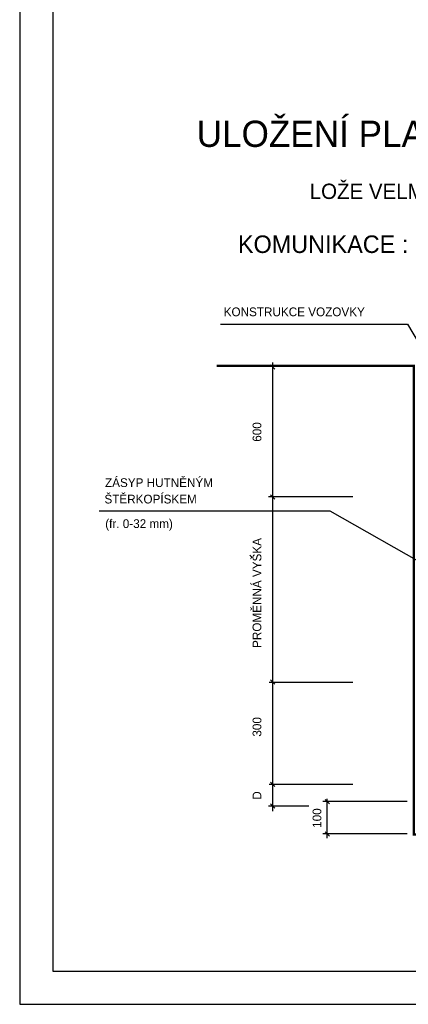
# Model space of a CAD drawing. Header units: millimetres. Extents: x 198383 to 706415, y -768832 to -310514.
# Tile 27 of 40: x 337377 to 340308, y -435056 to -427631. Entities that reach past the tile are written whole.
import ezdxf
from ezdxf.enums import TextEntityAlignment as Align

# ---------------------------------------------------------------- set-up
doc = ezdxf.new("R2010")
doc.units = ezdxf.units.MM
doc.layers.add('rez', color=251, linetype='Continuous')
doc.layers.add('ZTI-DSP-formaty', color=102, linetype='Continuous', lineweight=25)
doc.styles.add('ARIAL', font='IC-SIMPLEX.SHX', dxfattribs={"width": 0.8})
doc.styles.add('ROMANS', font='ic-romans.shx', dxfattribs={"width": 0.8})

# ---------------------------------------------------------------- blocks, each defined once
blk = doc.blocks.new('FORM_A3')
for p, q in [((-42, 29.7), (-42, 0)), ((-41.5, 29.2), (-41.5, 0.5)), ((-41.5, 0.5), (-0.5, 0.5)), ((-42, 0), (0, 0))]:
    blk.add_line(p, q)

msp = doc.modelspace()

# ---------------------------------------------------------------- linework, layer by layer
at = {"layer": 'rez', "linetype": 'Continuous'}
for p, q in [((338891.217, -429926.581), (340300.317, -429926.581)), ((340300.317, -429926.581), (340749.117, -430685.581)), ((338862.837, -430241.731), (340349.487, -430241.731)), ((337976.619, -431334.759), (339716.929, -431334.759)), ((339716.929, -431334.759), (340719.353, -431905.491)), ((339696.01, -433802.373), (339696.01, -433505.96))]:
    msp.add_line(p, q, dxfattribs=at)
at = {"layer": 'rez'}
for p, q in [((339301.737, -430266.481), (339268.737, -430233.481)), ((339285.237, -431263.081), (339285.237, -430216.981)), ((339367.737, -431230.081), (339252.237, -431230.081)), ((339889.137, -431230.081), (339252.237, -431230.081)), ((339301.737, -431246.581), (339268.737, -431213.581)), ((339301.737, -431246.581), (339268.737, -431213.581)), ((339285.237, -432658.981), (339285.237, -431197.081)), ((339113.637, -431668.981), (339130.137, -431685.481)), ((339258.837, -432625.981), (339318.237, -432625.981)), ((339258.837, -432625.981), (339889.137, -432625.981)), ((339301.737, -432642.481), (339268.737, -432609.481)), ((339301.737, -432642.481), (339268.737, -432609.481)), ((339285.237, -433598.774), (339285.237, -432592.981)), ((339258.837, -433396.551), (339889.137, -433396.551)), ((339301.737, -433413.051), (339268.737, -433380.051)), ((339301.737, -433578.051), (339268.737, -433545.051)), ((340299.91, -433527.387), (339663.01, -433527.387)), ((339712.51, -433543.887), (339679.51, -433510.887)), ((339556.698, -433561.551), (339252.237, -433561.551)), ((339712.51, -433787.581), (339679.51, -433754.581)), ((340299.91, -433771.081), (339663.01, -433771.081))]:
    msp.add_line(p, q, dxfattribs=at)
msp.add_lwpolyline([(338862.837, -430241.731, 16.5, 16.5, 0), (340349.487, -430241.731, 16.5, 16.5, 0), (340349.487, -433776.031, 16.5, 16.5, 0), (341672.787, -433776.031, 16.5, 16.5, 0), (341672.787, -430241.731, 16.5, 16.5, 0), (342266.787, -430241.731, 16.5, 16.5, 0)], format="xyseb", dxfattribs=at)

# ---------------------------------------------------------------- block references
at = {"layer": 'ZTI-DSP-formaty', "ltscale": 10, "xscale": 500, "yscale": 500, "zscale": 500}
msp.add_blockref('FORM_A3', (358377.315, -435055.964), dxfattribs=at)

# ---------------------------------------------------------------- texts
at = {"layer": 'rez', "linetype": 'Continuous', "style": 'ARIAL'}
for s, height, p in [('ULOŽENÍ PLASTOVÉHO POTRUBÍ', 198, (338711.869, -428590.317)), ('LOŽE VELMI PEČLIVĚ UPRAVENÉ', 115.5, (339564.128, -428982.875)), ('KOMUNIKACE :', 132, (339022.769, -429390.076))]:
    msp.add_text(s, height=height, dxfattribs=at).set_placement(p)
at = {"layer": 'rez', "style": 'ROMANS'}
for s, p in [('KONSTRUKCE VOZOVKY', (338915.637, -429867.181)), ('ZÁSYP HUTNĚNÝM', (338020.839, -431155.145)), ('ŠTĚRKOPÍSKEM', (338016.286, -431279.131)), ('(fr. 0-32 mm)', (338022.26, -431464.265))]:
    msp.add_text(s, height=66, dxfattribs=at).set_placement(p)
msp.add_text('600', height=66, rotation=90, dxfattribs=at).set_placement((339166.437, -430740.031), align=Align.MIDDLE_CENTER)
msp.add_text('PROMĚNNÁ VYŠKA', height=66, rotation=90, dxfattribs=at).set_placement((339199.437, -432368.581))
for s, p in [('300', (339166.437, -432963.83)), ('D', (339166.437, -433481.315)), ('100', (339618.808, -433651.461))]:
    msp.add_text(s, height=66, rotation=90, dxfattribs=at).set_placement(p, align=Align.MIDDLE)

doc.saveas('drawing.dxf')
